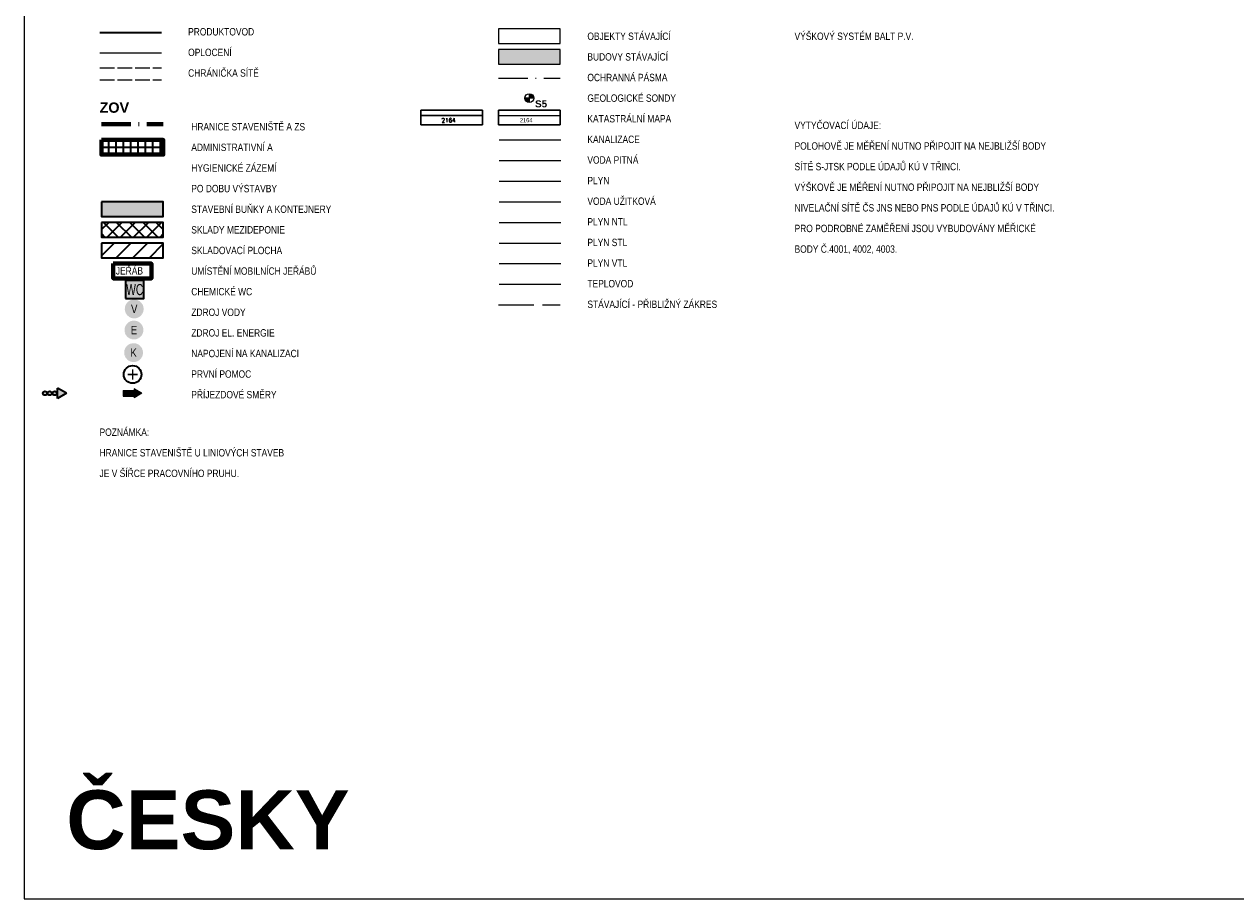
# Model space of a CAD drawing. Header units: metres. Extents: x -535942 to -530626, y -1087729 to -1086275.
# Tile 241 of 247: x -531886 to -531680, y -1087519 to -1087370. Entities that reach past the tile are written whole.
import ezdxf
from ezdxf.enums import TextEntityAlignment as Align

# ---------------------------------------------------------------- set-up
doc = ezdxf.new("R2010")
doc.units = ezdxf.units.M
for name, pattern in [('A_CARA_15', [7.6, 5, -1.3, 0, -1.3]), ('ACAD_ISO02W100', [15, 12, -3]), ('B_CARA_06', [6, 5, -1])]:
    doc.linetypes.add(name, pattern=pattern)
for name, color, linetype, lineweight in [('AG_chranicky site', 240, 'B_CARA_06', 18), ('AG_katastralni mapa', 104, 'Continuous', 30), ('AG_legenda nové', 240, 'Continuous', 35), ('AG_legenda stávající', 251, 'Continuous', 13), ('AG_ochranne pasmo', 7, 'A_CARA_15', 15), ('AG_oploceni', 240, 'G_PLOT_212', 18), ('AG_produktovod', 120, 'G_POTR_680_PN', 35), ('AG_sondy vrty', 50, 'Continuous', 18), ('AG_SS dokresleni HP', 251, 'ACAD_ISO02W100', 13), ('AG_SS kanal_déšť', 251, 'G_POTR_626_PN', 13), ('AG_SS plyn', 251, 'G_POTR_632_PN', 13), ('AG_SS plyn NTL', 251, 'G_POTR_633_PN', 13), ('AG_SS plyn STL', 251, 'G_POTR_634_PN', 13), ('AG_SS plyn VTL', 251, 'G_POTR_635_PN', 13), ('AG_SS teplovod', 251, 'G_POTR_652_PN', 13), ('AG_SS voda pitna', 251, 'G_POTR_616_PN', 13), ('AG_SS voda uzitkova', 251, 'G_POTR_617_PN', 13), ('AG_Z1 zamereni fy xy', 251, 'Continuous', 13), ('AG_ZOV budovy tluste', 124, 'Continuous', 70), ('AG_ZOV hranice staveniste', 124, 'A_CARA_15', 70), ('AG_ZOV srafy znacky', 90, 'Continuous', 35), ('AG_ZOV text 35 tucne', 90, 'Continuous', 70), ('CP_POV-bunkoviště', 92, 'Continuous', 30), ('RP_kom_sondy-ST', 251, 'Continuous', 35)]:
    doc.layers.add(name, color=color, linetype=linetype, lineweight=lineweight)
doc.layers.add('AG_pomocné čáry', color=2, linetype='Continuous', lineweight=25, plot=False)
for name, color, linetype in [('AG_srafy SS budovy', 252, 'Continuous'), ('AG_ZOV legenda', 90, 'Continuous'), ('CP_POV-napojovací body', 251, 'Continuous')]:
    doc.layers.add(name, color=color, linetype=linetype)
doc.styles.add('Arial', font='arialbd.ttf')
doc.styles.add('LEGENDA_ARIAL_A', font='arialbd.ttf')
doc.styles.add('LEGENDA_ARIAL_B', font='arial.ttf')
doc.styles.add('ROMANS', font='romans')
doc.styles.add('romans80', font='romans.shx', dxfattribs={"width": 0.8})
doc.styles.get("Standard").update_dxf_attribs({"font": 'ARIALN.TTF'})
doc.linetypes.add('G_PLOT_212', pattern='A,5,[220,hpfmlin.shx,S=1,R=0,X=0,Y=0],5', length=10)
doc.linetypes.add('G_POTR_616_PN', pattern='A,0.5,-1,2,-6.5,[2,hpfmlin.shx,S=1,R=0,X=0,Y=0],-6.5,2,-1,0.5', length=20)
doc.linetypes.add('G_POTR_617_PN', pattern='A,0.5,-1,2,-6.5,[1,hpfmlin.shx,S=1,R=0,X=0,Y=0],-6.5,2,-1,0.5', length=20)
doc.linetypes.add('G_POTR_626_PN', pattern='A,0.5,-1,2,-6.5,[8,hpfmlin.shx,S=1,R=0,X=0,Y=0],-6.5,2,-1,0.5', length=20)
doc.linetypes.add('G_POTR_632_PN', pattern='A,0.5,-1,2,-6.5,[13,hpfmlin.shx,S=1,R=0,X=0,Y=0],-6.5,2,-1,0.5', length=20)
doc.linetypes.add('G_POTR_633_PN', pattern='A,0.5,-1,2,-6.5,[14,hpfmlin.shx,S=1,R=0,X=0,Y=0],-6.5,2,-1,0.5', length=20)
doc.linetypes.add('G_POTR_634_PN', pattern='A,0.5,-1,2,-6.5,[15,hpfmlin.shx,S=1,R=0,X=0,Y=0],-6.5,2,-1,0.5', length=20)
doc.linetypes.add('G_POTR_635_PN', pattern='A,0.5,-1,2,-6.5,[16,hpfmlin.shx,S=1,R=0,X=0,Y=0],-6.5,2,-1,0.5', length=20)
doc.linetypes.add('G_POTR_652_PN', pattern='A,0.5,-1,2,-6.5,[22,hpfmlin.shx,S=1,R=0,X=0,Y=0],-6.5,2,-1,0.5', length=20)
doc.linetypes.add('G_POTR_680_PN', pattern='A,0.5,-1,2,-6.5,[26,hpfmlin.shx,S=1,R=0,X=0,Y=0],-6.5,2,-1,0.5', length=20)

# ---------------------------------------------------------------- blocks, each defined once
blk = doc.blocks.new('A$C0BBA2B2D')
at = {"layer": 'AG_ZOV legenda', "color": 0}
for p, q in [((-3.17, 0.47), (-1.3, 0.47)), ((-3.17, 0.47), (-3.17, -0.47)), ((-1.3, 0.75), (-1.3, 0.47)), ((0, 0), (-1.3, 0.75)), ((0, 0), (-1.3, -0.75)), ((-3.17, -0.47), (-1.3, -0.47)), ((-1.3, -0.47), (-1.3, -0.75))]:
    blk.add_line(p, q, dxfattribs=at)
for points in [[(-1.3, -0.47), (-3.17, -0.47), (-1.3, 0.47), (-3.17, 0.47)], [(0, 0), (-1.3, -0.75), (-1.3, 0.75)]]:
    blk.add_solid(points, dxfattribs=at)
blk = doc.blocks.new('A$C11E2175D')
at = {"layer": 'AG_ZOV srafy znacky', "ltscale": 0.1}
blk.add_circle((0, 0), 1.5, dxfattribs=at)
at = {"layer": 'AG_ZOV srafy znacky', "ltscale": 0.1, "style": 'LEGENDA_ARIAL_B'}
blk.add_text('+', height=2.5, dxfattribs=at).set_placement((-1.02, -1.23))
blk = doc.blocks.new('A$C004D265F')
at = {"layer": 'AG_ZOV srafy znacky'}
h = blk.add_hatch(color=256, dxfattribs=at)
h.dxf.hatch_style = 1
h.paths.add_polyline_path([(-2.47, -0.89, -1), (-1.78, -0.89, -1)])
h.paths.add_polyline_path([(-1.64, -0.89, -1), (-0.95, -0.89, -1)])
h.paths.add_polyline_path([(-0.11, -0.89, -1), (-0.8, -0.89, -1)])
h.paths.add_polyline_path([(1.54, -0.89), (0, -1.78), (0, 0)])
for p, q in [((0, -1.78), (0, 0)), ((1.54, -0.89), (0, 0)), ((1.54, -0.89), (0, -1.78))]:
    blk.add_line(p, q, dxfattribs=at)
for centre in [(-2.12, -0.89), (-1.3, -0.89), (-0.46, -0.89)]:
    blk.add_circle(centre, 0.342, dxfattribs=at)
blk = doc.blocks.new('sonda_vrtaná')
h = blk.add_hatch(color=50)
h.dxf.hatch_style = 1
h.paths.add_polyline_path([(0, 0), (1.14, -0.51, 0.105246), (1.25, 0, 0.296061), (0.51, 1.14)])
h.paths.add_polyline_path([(-1.14, 0.51, 0.105246), (-1.25, 0, 0.296061), (-0.51, -1.14), (0, 0)])
at = {"color": 50, "lineweight": 18}
for p, q in [((-1.14, 0.51), (1.14, -0.51)), ((-0.51, -1.14), (0.51, 1.14))]:
    blk.add_line(p, q, dxfattribs=at)
blk.add_circle((0, 0), 1.25, dxfattribs=at)
at = {"lineweight": 35, "style": 'romans80', "width": 0.8}
blk.add_attdef('XV_1', text='', height=2, rotation=0, dxfattribs=at).set_placement((2.25, -2), align=Align.BOTTOM_LEFT)

msp = doc.modelspace()

# ---------------------------------------------------------------- hatches: boundary and pattern name
at = {"layer": 'AG_srafy SS budovy'}
msp.add_hatch(color=256, dxfattribs=at).paths.add_polyline_path([(-531794.761, -1087374.685), (-531805.261, -1087374.685), (-531805.261, -1087377.185), (-531794.761, -1087377.185)])
at = {"layer": 'AG_ZOV srafy znacky', "ltscale": 0.1}
h = msp.add_hatch(dxfattribs=at)
h.set_pattern_fill('ANSI37', color=256, scale=10, angle=45)
h.set_pattern_definition([(90, (-531872.6777, -1087390.0527), (-1.25, 2e-16), []), (180, (-531872.6777, -1087390.0527), (-2e-16, -1.25), [])])
h.paths.add_polyline_path([(-531872.678, -1087390.053), (-531872.678, -1087392.553), (-531862.178, -1087392.553), (-531862.178, -1087390.053)])
h = msp.add_hatch(dxfattribs=at)
h.set_pattern_fill('ANSI37', color=256, scale=0.5)
h.set_pattern_definition([(45, (-532167.1232, -1087477.4682), (-1.122532, 1.122532), []), (135, (-532167.1232, -1087477.4682), (-1.122532, -1.122532), [])])
h.paths.add_polyline_path([(-531872.678, -1087404.053), (-531872.678, -1087406.553), (-531862.178, -1087406.553), (-531862.178, -1087404.053)])
h = msp.add_hatch(dxfattribs=at)
h.set_pattern_fill('_USER,_O', color=256, scale=2, angle=45, pattern_type=0)
h.set_pattern_definition([(45, (58012.3792, -5556.5383), (-1.4142135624, 1.4142135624), [])])
h.paths.add_polyline_path([(-531862.178, -1087410.053), (-531862.178, -1087407.553), (-531872.678, -1087407.553), (-531872.678, -1087410.053)])
at = {"layer": 'AG_ZOV srafy znacky'}
h = msp.add_hatch(color=256, dxfattribs=at)
edge = h.paths.add_edge_path()
edge.add_arc((-531867.111, -1087418.746), 1.602, -41.68259, 318.31741)
edge = h.paths.add_edge_path(flags=16)
edge.add_arc((-531867.111, -1087418.746), 1.536, -41.68259, 318.31741)
h = msp.add_hatch(color=256, dxfattribs=at)
edge = h.paths.add_edge_path()
edge.add_arc((-531867.161, -1087422.329), 1.602, -41.68259, 318.31741)
edge = h.paths.add_edge_path(flags=16)
edge.add_arc((-531867.161, -1087422.329), 1.536, -41.68259, 318.31741)
h = msp.add_hatch(color=256, dxfattribs=at)
edge = h.paths.add_edge_path()
edge.add_arc((-531867.219, -1087426.16), 1.602, -41.68259, 318.31741)
edge = h.paths.add_edge_path(flags=16)
edge.add_arc((-531867.219, -1087426.16), 1.536, -41.68259, 318.31741)
at = {"layer": 'CP_POV-bunkoviště'}
for points in [[(-531862.178, -1087403.053), (-531862.178, -1087400.553), (-531872.678, -1087400.553), (-531872.678, -1087403.053)], [(-531868.57, -1087416.98), (-531865.495, -1087416.98), (-531865.495, -1087413.905), (-531868.57, -1087413.905)]]:
    msp.add_hatch(color=41, dxfattribs=at).paths.add_polyline_path(points)
at = {"layer": 'CP_POV-napojovací body', "true_color": 0xffff0a}
h = msp.add_hatch(color=2, dxfattribs=at)
edge = h.paths.add_edge_path()
edge.add_arc((-531867.111, -1087418.746), 1.536, 0, 360)
h = msp.add_hatch(color=2, dxfattribs=at)
edge = h.paths.add_edge_path()
edge.add_arc((-531867.161, -1087422.329), 1.536, 0, 360)
h = msp.add_hatch(color=2, dxfattribs=at)
edge = h.paths.add_edge_path()
edge.add_arc((-531867.219, -1087426.16), 1.536, 0, 360)

# ---------------------------------------------------------------- linework, layer by layer
at = {"layer": 'AG_chranicky site', "ltscale": 0.5}
for p, q in [((-531872.957, -1087377.833), (-531862.457, -1087377.833)), ((-531872.957, -1087379.833), (-531862.457, -1087379.833))]:
    msp.add_line(p, q, dxfattribs=at)
at = {"layer": 'AG_katastralni mapa', "color": 160}
for p, q in [((-531807.957, -1087385.014), (-531818.457, -1087385.014)), ((-531818.457, -1087387.514), (-531818.457, -1087385.014)), ((-531807.957, -1087387.514), (-531807.957, -1087385.014)), ((-531818.4, -1087385.895), (-531807.957, -1087385.895)), ((-531807.957, -1087387.514), (-531818.457, -1087387.514))]:
    msp.add_line(p, q, dxfattribs=at)
at = {"layer": 'AG_katastralni mapa'}
for p, q in [((-531794.768, -1087385.014), (-531805.268, -1087385.014)), ((-531805.268, -1087387.514), (-531805.268, -1087385.014)), ((-531794.768, -1087387.514), (-531794.768, -1087385.014)), ((-531794.768, -1087387.514), (-531805.268, -1087387.514))]:
    msp.add_line(p, q, dxfattribs=at)
at = {"layer": 'AG_katastralni mapa', "lineweight": 13}
msp.add_line((-531805.212, -1087385.895), (-531794.768, -1087385.895), dxfattribs=at)
at = {"layer": 'AG_ochranne pasmo'}
msp.add_line((-531805.268, -1087379.553), (-531794.768, -1087379.553), dxfattribs=at)
at = {"layer": 'AG_oploceni'}
msp.add_line((-531872.957, -1087375.291), (-531862.457, -1087375.291), dxfattribs=at)
at = {"layer": 'AG_pomocné čáry'}
msp.add_lwpolyline([(-531885.793, -1087518.875), (-531465.793, -1087518.875), (-531465.793, -1087221.875), (-531885.793, -1087221.875)], close=True, dxfattribs=at)
at = {"layer": 'AG_produktovod', "ltscale": 0.5}
msp.add_line((-531872.957, -1087371.791), (-531862.457, -1087371.791), dxfattribs=at)
at = {"layer": 'AG_SS dokresleni HP', "linetype": 'ACAD_ISO02W100', "ltscale": 0.5}
msp.add_line((-531805.268, -1087418.053), (-531794.768, -1087418.053), dxfattribs=at)
at = {"layer": 'AG_SS kanal_déšť', "ltscale": 0.5}
msp.add_line((-531805.153, -1087390.053), (-531794.653, -1087390.053), dxfattribs=at)
at = {"layer": 'AG_SS plyn', "ltscale": 0.5}
msp.add_line((-531805.153, -1087397.053), (-531794.653, -1087397.053), dxfattribs=at)
at = {"layer": 'AG_SS plyn NTL', "ltscale": 0.5}
msp.add_line((-531805.153, -1087404.053), (-531794.653, -1087404.053), dxfattribs=at)
at = {"layer": 'AG_SS plyn STL', "ltscale": 0.5}
msp.add_line((-531805.153, -1087407.553), (-531794.653, -1087407.553), dxfattribs=at)
at = {"layer": 'AG_SS plyn VTL', "ltscale": 0.5}
msp.add_line((-531805.153, -1087411.053), (-531794.653, -1087411.053), dxfattribs=at)
at = {"layer": 'AG_SS teplovod', "ltscale": 0.5}
msp.add_line((-531805.153, -1087414.553), (-531794.653, -1087414.553), dxfattribs=at)
at = {"layer": 'AG_SS voda pitna', "ltscale": 0.5}
msp.add_line((-531805.153, -1087393.553), (-531794.653, -1087393.553), dxfattribs=at)
at = {"layer": 'AG_SS voda uzitkova', "ltscale": 0.5}
msp.add_line((-531805.153, -1087400.553), (-531794.653, -1087400.553), dxfattribs=at)
at = {"layer": 'AG_Z1 zamereni fy xy'}
for points in [[(-531805.268, -1087373.685), (-531794.768, -1087373.685), (-531794.768, -1087371.185), (-531805.268, -1087371.185)], [(-531805.268, -1087377.185), (-531794.768, -1087377.185), (-531794.768, -1087374.685), (-531805.268, -1087374.685)]]:
    msp.add_lwpolyline(points, close=True, dxfattribs=at)
at = {"layer": 'AG_ZOV budovy tluste', "ltscale": 0.1}
for points in [[(-531872.678, -1087390.053), (-531872.678, -1087392.553), (-531862.178, -1087392.553), (-531862.178, -1087390.053)], [(-531870.675, -1087411.053), (-531870.675, -1087413.553), (-531864.18, -1087413.553), (-531864.18, -1087411.053)]]:
    msp.add_lwpolyline(points, close=True, dxfattribs=at)
at = {"layer": 'AG_ZOV hranice staveniste', "linetype": 'A_CARA_15'}
msp.add_line((-531872.678, -1087387.353), (-531862.178, -1087387.353), dxfattribs=at)
at = {"layer": 'AG_ZOV srafy znacky'}
for points in [[(-531872.678, -1087400.553), (-531872.678, -1087403.053), (-531862.178, -1087403.053), (-531862.178, -1087400.553)], [(-531868.57, -1087416.98), (-531865.495, -1087416.98), (-531865.495, -1087413.905), (-531868.57, -1087413.905)]]:
    msp.add_lwpolyline(points, close=True, dxfattribs=at)
at = {"layer": 'AG_ZOV srafy znacky', "ltscale": 0.1}
for points in [[(-531872.678, -1087404.053), (-531872.678, -1087406.553), (-531862.178, -1087406.553), (-531862.178, -1087404.053)], [(-531872.678, -1087407.553), (-531872.678, -1087410.053), (-531862.178, -1087410.053), (-531862.178, -1087407.553)]]:
    msp.add_lwpolyline(points, close=True, dxfattribs=at)

# ---------------------------------------------------------------- block references
at = {"layer": 'AG_ZOV srafy znacky'}
for name, p in [('A$C11E2175D', (-531867.381, -1087429.869)), ('A$C004D265F', (-531880.16, -1087432.17)), ('A$C0BBA2B2D', (-531865.841, -1087433.058))]:
    msp.add_blockref(name, p, dxfattribs=at)
at = {"layer": 'RP_kom_sondy-ST'}
ref = msp.add_blockref('sonda_vrtaná', (-531800.018, -1087382.953), dxfattribs=dict(at, xscale=0.6000000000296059, yscale=0.6000000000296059, zscale=0.6000000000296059, rotation=203.8650993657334))
ref.add_attrib('XV_1', 'S5', dxfattribs={"layer": 'AG_sondy vrty', "color": 50, "lineweight": 35, "height": 1.2, "style": 'Arial'}).set_placement((-531799.036, -1087384.886), align=Align.BOTTOM_LEFT)

# ---------------------------------------------------------------- texts
at = {"layer": 'AG_katastralni mapa', "color": 160, "style": 'ROMANS'}
msp.add_text('2164', height=0.7, rotation=0.59223, dxfattribs=at).set_placement((-531813.738, -1087386.359), align=Align.TOP_CENTER)
at = {"layer": 'AG_katastralni mapa'}
msp.add_text('2164', height=0.7, rotation=0.59223, dxfattribs=at).set_placement((-531800.55, -1087386.359), align=Align.TOP_CENTER)
at = {"layer": 'AG_legenda nové'}
for s, p in [('PRODUKTOVOD', (-531857.957, -1087372.316)), ('OPLOCENÍ', (-531857.957, -1087375.816)), ('CHRÁNIČKA SÍTĚ', (-531857.957, -1087379.316))]:
    msp.add_text(s, height=1.25, dxfattribs=at).set_placement(p)
at = {"layer": 'AG_legenda stávající'}
for s, p in [('OBJEKTY STÁVAJÍCÍ', (-531790.153, -1087373.078)), ('VÝŠKOVÝ SYSTÉM BALT P.V.', (-531754.969, -1087373.078)), ('BUDOVY STÁVAJÍCÍ', (-531790.153, -1087376.578)), ('OCHRANNÁ PÁSMA', (-531790.153, -1087380.078)), ('GEOLOGICKÉ SONDY', (-531790.153, -1087383.578)), ('KATASTRÁLNÍ MAPA', (-531790.153, -1087387.078)), ('VYTYČOVACÍ ÚDAJE:', (-531754.969, -1087388.204)), ('KANALIZACE', (-531790.153, -1087390.578)), ('POLOHOVĚ JE MĚŘENÍ NUTNO PŘIPOJIT NA NEJBLIŽŠÍ BODY', (-531754.969, -1087391.704)), ('VODA PITNÁ', (-531790.153, -1087394.078)), ('SÍTĚ S-JTSK PODLE ÚDAJŮ KÚ V TŘINCI.', (-531754.969, -1087395.204)), ('PLYN', (-531790.153, -1087397.578)), ('VÝŠKOVĚ JE MĚŘENÍ NUTNO PŘIPOJIT NA NEJBLIŽŠÍ BODY', (-531754.969, -1087398.704)), ('VODA UŽITKOVÁ', (-531790.153, -1087401.078)), ('NIVELAČNÍ SÍTĚ ČS JNS NEBO PNS PODLE ÚDAJŮ KÚ V TŘINCI.', (-531754.969, -1087402.204)), ('PLYN NTL', (-531790.153, -1087404.578)), ('PRO PODROBNÉ ZAMĚŘENÍ JSOU VYBUDOVÁNY MĚŘICKÉ', (-531754.969, -1087405.704)), ('PLYN STL', (-531790.153, -1087408.078)), ('BODY Č.4001, 4002, 4003.', (-531754.969, -1087409.204)), ('PLYN VTL', (-531790.153, -1087411.578)), ('TEPLOVOD', (-531790.153, -1087415.078)), ('STÁVAJÍCÍ - PŘIBLIŽNÝ ZÁKRES', (-531790.153, -1087418.578))]:
    msp.add_text(s, height=1.25, dxfattribs=at).set_placement(p)
at = {"layer": 'AG_pomocné čáry', "style": 'LEGENDA_ARIAL_A'}
msp.add_text('ČESKY', height=10, dxfattribs=at).set_placement((-531878.653, -1087510.467))
at = {"layer": 'AG_ZOV legenda'}
for s, p in [('HRANICE STAVENIŠTĚ A ZS', (-531857.421, -1087388.438)), ('ADMINISTRATIVNÍ A', (-531857.421, -1087391.938)), ('HYGIENICKÉ ZÁZEMÍ', (-531857.421, -1087395.438)), ('PO DOBU VÝSTAVBY', (-531857.421, -1087398.938)), ('STAVEBNÍ BUŇKY A KONTEJNERY', (-531857.421, -1087402.438)), ('SKLADY MEZIDEPONIE', (-531857.421, -1087405.938)), ('SKLADOVACÍ PLOCHA', (-531857.421, -1087409.438)), ('JEŘÁB', (-531870.237, -1087412.905)), ('UMÍSTĚNÍ MOBILNÍCH JEŘÁBŮ', (-531857.421, -1087412.938)), ('CHEMICKÉ WC', (-531857.421, -1087416.434)), ('ZDROJ VODY', (-531857.421, -1087419.938)), ('ZDROJ EL. ENERGIE', (-531857.421, -1087423.434)), ('NAPOJENÍ NA KANALIZACI', (-531857.421, -1087426.93)), ('PRVNÍ POMOC', (-531857.421, -1087430.422)), ('PŘÍJEZDOVÉ SMĚRY', (-531857.421, -1087433.918)), ('POZNÁMKA:', (-531873.003, -1087440.29)), ('HRANICE STAVENIŠTĚ U LINIOVÝCH STAVEB', (-531873.003, -1087443.786)), ('JE V ŠÍŘCE PRACOVNÍHO PRUHU.', (-531873.003, -1087447.282))]:
    msp.add_text(s, height=1.25, dxfattribs=at).set_placement(p)
at = {"layer": 'AG_ZOV srafy znacky', "width": 0.8}
msp.add_text('WC', height=1.8837, dxfattribs=at).set_placement((-531867.023, -1087415.454), align=Align.MIDDLE_CENTER)
at = {"layer": 'AG_ZOV srafy znacky'}
for s, p in [('V', (-531867.111, -1087418.746)), ('E', (-531867.161, -1087422.329)), ('K', (-531867.219, -1087426.16))]:
    msp.add_text(s, height=1.411, dxfattribs=at).set_placement(p, align=Align.MIDDLE_CENTER)
at = {"layer": 'AG_ZOV text 35 tucne', "style": 'LEGENDA_ARIAL_A'}
msp.add_text('ZOV', height=1.75, dxfattribs=at).set_placement((-531873.003, -1087385.44))

doc.saveas('drawing.dxf')
